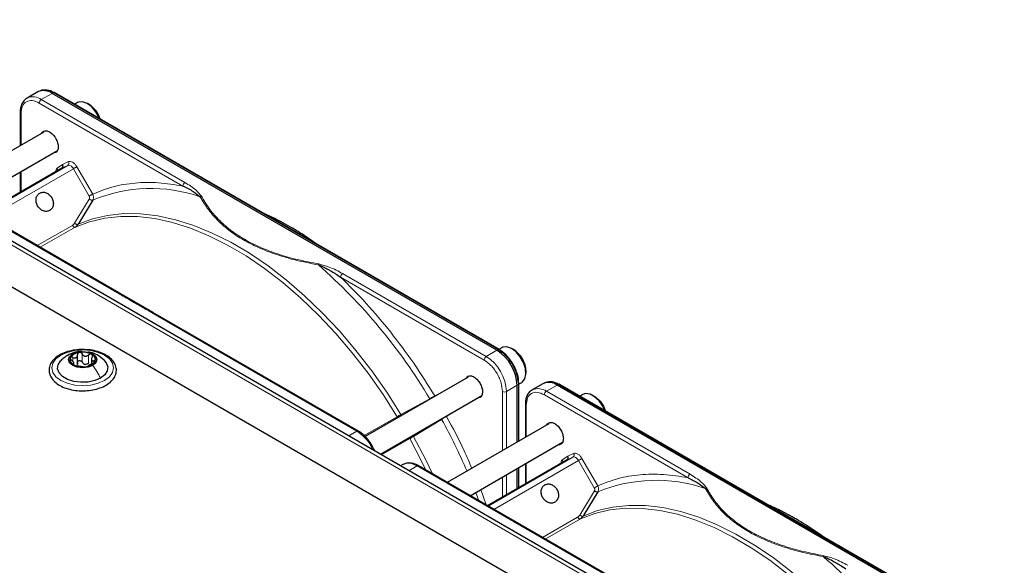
# Paper-space layout 'Blatt2' of a CAD drawing. Header units: millimetres. Extents: x 5 to 418, y 2 to 292.
# Tile 98 of 100: x 319 to 348, y 235 to 251. Entities that reach past the tile are written whole.
import ezdxf

# ---------------------------------------------------------------- set-up
doc = ezdxf.new("R2010")
doc.units = ezdxf.units.MM

psp = doc.layouts.new('Blatt2')

# ---------------------------------------------------------------- linework, layer by layer
at = {"color": 7, "linetype": 'Continuous', "lineweight": 25}
for p, q in [((342.801, 228.815), (285.054, 262.152)), ((343.969, 229.478), (287.872, 261.862)), ((319.452, 248.424), (319.138, 248.243)), ((319.524, 248.457), (319.478, 248.437)), ((332.909, 240.913), (319.933, 248.404)), ((319.138, 248.243), (319.152, 248.25)), ((332.844, 240.892), (319.868, 248.382)), ((320.612, 248.111), (320.526, 248.061)), ((318.941, 247.827), (318.941, 246.858)), ((320.951, 248.055), (320.904, 248.082)), ((319.63, 247.255), (316.665, 245.544)), ((317.332, 245.159), (320.026, 246.714)), ((320.158, 246.204), (317.839, 244.866)), ((321.815, 242.571), (315.825, 246.029)), ((318.941, 246.088), (318.941, 245.502)), ((321.057, 245.271), (320.647, 244.6)), ((322.817, 241.992), (321.809, 242.574)), ((328.801, 238.538), (322.811, 241.996)), ((332.987, 240.968), (332.901, 240.918)), ((333.326, 240.911), (333.279, 240.939)), ((320.61, 240.497), (320.61, 240.76)), ((321.019, 240.656), (321.019, 240.493)), ((320.506, 240.469), (320.506, 240.536)), ((332.004, 240.111), (329.002, 238.378)), ((333.691, 240.224), (333.691, 240.279)), ((333.433, 238.215), (333.433, 239.871)), ((333.482, 239.918), (333.476, 240.013)), ((333.484, 238.244), (333.484, 239.917)), ((333.489, 239.91), (333.57, 239.957)), ((334.183, 239.919), (333.869, 239.738)), ((334.255, 239.953), (334.21, 239.933)), ((347.575, 232.388), (334.6, 239.878)), ((347.64, 232.409), (334.665, 239.899)), ((329.443, 237.864), (332.4, 239.57)), ((333.869, 239.738), (333.884, 239.746)), ((335.344, 239.607), (335.258, 239.557)), ((335.683, 239.551), (335.636, 239.578)), ((333.672, 239.323), (333.672, 238.353)), ((334.361, 238.751), (331.396, 237.039)), ((332.063, 236.654), (334.757, 238.21)), ((330.098, 237.561), (330.033, 237.523)), ((336.546, 234.066), (330.556, 237.524)), ((334.889, 237.7), (332.571, 236.361)), ((333.672, 237.583), (333.672, 236.997)), ((333.433, 236.859), (333.433, 237.445)), ((333.484, 236.888), (333.484, 237.475)), ((335.788, 236.767), (335.379, 236.096))]:
    psp.add_line(p, q, dxfattribs=at)
at = {"color": 7, "linetype": 'Continuous', "lineweight": 18}
for p, q in [((343.803, 229.461), (287.705, 261.846)), ((319.868, 248.382), (319.911, 248.403)), ((319.911, 248.403), (332.887, 240.912)), ((319.555, 248.201), (319.868, 248.382)), ((323.744, 245.783), (319.555, 248.201)), ((323.685, 245.681), (319.496, 248.099)), ((318.965, 247.793), (318.965, 246.872)), ((320.175, 246.31), (320.349, 246.391)), ((317.856, 244.856), (320.329, 246.283)), ((320.491, 246.185), (318.023, 244.76)), ((318.965, 246.102), (318.965, 245.516)), ((320.019, 246.2), (320.175, 246.31)), ((320.329, 246.283), (320.158, 246.204)), ((320.952, 245.387), (320.491, 246.185)), ((320.592, 246.243), (321.053, 245.445)), ((315.784, 246.024), (321.773, 242.567)), ((320.524, 244.594), (320.955, 245.3)), ((319.439, 243.942), (320.463, 244.534)), ((320.544, 244.484), (319.522, 243.894)), ((320.647, 244.6), (320.626, 244.565)), ((332.471, 240.609), (328.282, 243.027)), ((332.53, 240.711), (328.341, 243.129)), ((322.77, 241.991), (328.759, 238.534)), ((320.475, 240.567), (320.475, 240.684)), ((320.751, 240.546), (320.751, 240.784)), ((320.935, 240.517), (320.935, 240.755)), ((332.844, 240.892), (332.53, 240.711)), ((332.887, 240.912), (332.844, 240.892)), ((320.487, 240.474), (320.487, 240.496)), ((321.088, 240.528), (321.088, 240.589)), ((333.119, 239.69), (333.433, 239.871)), ((333.433, 239.871), (333.472, 239.898)), ((333.467, 239.994), (333.472, 239.898)), ((333.472, 239.898), (333.472, 238.238)), ((334.286, 239.697), (334.6, 239.878)), ((334.6, 239.878), (334.643, 239.899)), ((334.643, 239.899), (347.618, 232.408)), ((331.029, 239.564), (331.157, 239.623)), ((333.001, 237.966), (333.001, 239.69)), ((333.119, 238.034), (333.119, 239.69)), ((338.416, 237.177), (334.227, 239.595)), ((338.475, 237.279), (334.286, 239.697)), ((330.045, 239.02), (330.883, 239.48)), ((333.697, 239.289), (333.697, 238.367)), ((328.975, 238.404), (329.934, 238.957)), ((331.493, 239.047), (331.376, 238.964)), ((331.23, 238.878), (330.413, 238.383)), ((328.759, 238.534), (328.521, 238.396)), ((330.303, 238.318), (329.479, 237.843)), ((332.588, 236.351), (335.06, 237.779)), ((334.75, 237.696), (334.906, 237.806)), ((335.06, 237.779), (334.889, 237.7)), ((334.906, 237.806), (335.08, 237.886)), ((330.277, 237.382), (330.515, 237.52)), ((330.515, 237.52), (336.504, 234.063)), ((335.223, 237.68), (332.754, 236.255)), ((333.697, 237.598), (333.697, 237.011)), ((335.683, 236.882), (335.223, 237.68)), ((335.323, 237.738), (335.784, 236.941)), ((333.001, 236.61), (333.001, 237.196)), ((333.119, 236.678), (333.119, 237.264)), ((333.472, 237.468), (333.472, 236.882)), ((332.316, 236.508), (332.225, 236.748)), ((332.372, 236.833), (332.532, 236.384)), ((335.256, 236.09), (335.687, 236.796)), ((335.379, 236.096), (335.357, 236.06)), ((334.17, 235.438), (335.195, 236.029)), ((335.276, 235.98), (334.254, 235.39))]:
    psp.add_line(p, q, dxfattribs=at)
at = {"color": 7, "linetype": 'Continuous', "lineweight": 25, "flags": 128}
for points in [[(321.262, 247.637), (321.244, 247.68), (321.149, 247.847), (321.028, 247.988), (320.894, 248.088), (320.761, 248.135), (320.643, 248.125), (320.612, 248.111)], [(333.57, 239.957), (333.589, 239.969), (333.66, 240.061), (333.69, 240.197), (333.676, 240.361), (333.618, 240.536), (333.524, 240.704), (333.403, 240.845), (333.268, 240.944), (333.135, 240.992), (333.017, 240.982), (332.987, 240.968)], [(321.054, 240.451), (320.921, 240.399), (320.763, 240.381), (320.605, 240.399), (320.471, 240.451), (320.382, 240.528), (320.35, 240.619), (320.382, 240.71), (320.471, 240.788)], [(320.471, 240.788), (320.605, 240.839), (320.763, 240.857), (320.921, 240.839), (321.054, 240.788), (321.144, 240.71), (321.175, 240.619), (321.144, 240.528), (321.054, 240.451)], [(321.281, 240.082), (321.114, 240.009), (320.919, 239.967), (320.71, 239.959), (320.506, 239.984), (320.323, 240.042), (320.176, 240.127), (320.076, 240.233), (320.031, 240.351), (320.046, 240.471), (320.119, 240.584), (320.124, 240.589)], [(321.393, 240.598), (321.45, 240.529), (321.494, 240.411), (321.479, 240.291), (321.406, 240.178), (321.281, 240.082)], [(333.484, 239.918), (333.484, 239.918), (333.484, 239.917)], [(335.823, 239.418), (335.693, 239.54), (335.558, 239.614), (335.43, 239.633), (335.344, 239.607)], [(335.683, 239.551), (335.727, 239.522), (335.849, 239.409)], [(335.993, 239.133), (335.932, 239.261), (335.823, 239.418)], [(335.849, 239.409), (335.95, 239.262), (336.012, 239.122)]]:
    psp.add_lwpolyline(points, dxfattribs=at)
at = {"color": 7, "linetype": 'Continuous', "lineweight": 18, "flags": 128}
for points in [[(320.491, 246.185), (320.474, 246.211), (320.454, 246.235), (320.433, 246.255), (320.411, 246.271), (320.389, 246.282), (320.367, 246.288), (320.347, 246.288), (320.329, 246.283)], [(320.491, 246.185), (320.504, 246.192), (320.517, 246.199), (320.531, 246.208), (320.545, 246.216), (320.559, 246.224), (320.571, 246.231), (320.583, 246.237), (320.592, 246.243)], [(329.934, 238.957), (329.523, 239.603), (329.085, 240.225), (328.624, 240.82), (328.142, 241.385), (327.643, 241.916), (327.128, 242.41), (326.602, 242.864), (326.068, 243.276), (325.528, 243.642), (324.986, 243.961), (324.445, 244.231), (323.909, 244.45), (323.38, 244.616), (322.863, 244.729), (322.359, 244.789), (321.873, 244.794), (321.406, 244.744), (320.962, 244.641), (320.544, 244.484)], [(320.626, 244.565), (321.045, 244.722), (321.49, 244.826), (321.958, 244.875), (322.446, 244.87), (322.952, 244.811), (323.471, 244.697), (324.001, 244.53), (324.539, 244.311), (325.081, 244.04), (325.625, 243.72), (326.167, 243.353), (326.703, 242.94), (327.231, 242.484), (327.747, 241.988), (328.248, 241.455), (328.731, 240.889), (329.193, 240.292), (329.632, 239.668), (330.045, 239.02)], [(321.399, 240.014), (321.213, 239.931), (320.996, 239.879), (320.763, 239.861), (320.53, 239.879), (320.313, 239.931), (320.126, 240.014), (319.983, 240.121), (319.893, 240.247), (319.863, 240.381), (319.893, 240.516), (319.983, 240.641), (320.126, 240.748), (320.313, 240.831), (320.53, 240.883), (320.763, 240.901), (320.996, 240.883), (321.213, 240.831), (321.399, 240.748), (321.542, 240.641), (321.632, 240.516), (321.663, 240.381), (321.632, 240.247), (321.542, 240.121), (321.399, 240.014)], [(330.413, 238.383), (330.767, 237.702), (330.963, 237.29)], [(330.771, 237.4), (330.656, 237.64), (330.303, 238.318)], [(335.223, 237.68), (335.205, 237.707), (335.186, 237.73), (335.165, 237.751), (335.142, 237.767), (335.12, 237.778), (335.099, 237.783), (335.078, 237.784), (335.06, 237.779)], [(335.223, 237.68), (335.235, 237.687), (335.248, 237.695), (335.262, 237.703), (335.277, 237.711), (335.29, 237.719), (335.303, 237.727), (335.314, 237.733), (335.323, 237.738)], [(335.357, 236.06), (335.777, 236.218), (336.222, 236.321), (336.69, 236.371), (337.178, 236.366), (337.683, 236.307), (338.202, 236.193), (338.732, 236.026), (339.27, 235.807), (339.813, 235.536), (340.356, 235.216), (340.898, 234.848), (341.434, 234.436), (341.962, 233.98), (342.478, 233.484), (342.979, 232.951), (343.462, 232.384), (343.925, 231.787), (344.364, 231.163), (344.776, 230.516)], [(344.665, 230.453), (344.254, 231.098), (343.817, 231.72), (343.356, 232.316), (342.874, 232.88), (342.374, 233.412), (341.86, 233.906), (341.334, 234.36), (340.799, 234.772), (340.259, 235.138), (339.717, 235.457), (339.176, 235.727), (338.64, 235.945), (338.112, 236.112), (337.594, 236.225), (337.09, 236.284), (336.604, 236.289), (336.137, 236.24), (335.694, 236.137), (335.276, 235.98)]]:
    psp.add_lwpolyline(points, dxfattribs=at)
at = {"color": 7, "linetype": 'Continuous', "lineweight": 25}
for centre, radius, start, end in [((319.624, 248.042), 0.419, 54.3824, 114.3071), ((319.665, 248.052), 0.429, 54.844, 109.1737), ((319.923, 248.383), 0.0233, 64.1059, 120.3461), ((320.53, 247.391), 0.786, 17.3945, 57.6066), ((320.556, 240.62), 0.165, 160.539, 249.2579), ((320.686, 240.487), 0.342, 93.4335, 146.5611), ((320.763, 240.261), 0.576, 62.6428, 99.7711), ((320.969, 240.618), 0.165, 340.539, 69.2579), ((332.153, 239.813), 1.281, 2.6055, 57.3945), ((332.186, 239.827), 1.291, 7.4229, 57.1417), ((332.896, 240.894), 0.0234, 357.4371, 55.9531), ((332.925, 240.258), 0.766, 1.5206, 58.474), ((320.762, 240.977), 0.576, 242.6428, 279.7711), ((320.865, 240.692), 0.211, 254.2708, 268.1431), ((320.839, 240.752), 0.342, 273.4335, 326.5611), ((334.355, 239.537), 0.419, 54.3824, 114.3071), ((334.396, 239.548), 0.429, 54.844, 109.1737), ((334.654, 239.879), 0.0233, 64.1059, 120.3461)]:
    psp.add_arc(centre, radius, start, end, dxfattribs=at)
at = {"color": 7, "linetype": 'Continuous', "lineweight": 18}
for centre, radius, start, end in [((319.308, 247.854), 0.426, 54.6299, 111.5164), ((319.624, 248.093), 0.128, 122.6055, 177.3945), ((320.282, 246.347), 0.0796, 306.4137, 32.9981), ((319.945, 246.152), 0.088, 345.8273, 33.1487), ((322.753, 241.16), 4.448, 71.1411, 112.4176), ((323.813, 245.675), 0.128, 122.6055, 177.3945), ((316.977, 231.204), 16.182, 30.76, 48.7978), ((328.41, 243.021), 0.128, 122.6055, 177.3945), ((332.599, 240.603), 0.128, 122.6055, 177.3945), ((331.84, 239.632), 1.281, 2.6055, 57.3945), ((332.898, 240.892), 0.0233, 64.1059, 120.3461), ((333.461, 239.918), 0.0233, 299.6454, 355.8931), ((334.04, 239.35), 0.426, 54.6299, 111.5164), ((333.06, 239.804), 0.128, 242.6097, 297.3903), ((334.355, 239.589), 0.128, 122.6055, 177.3945), ((315.87, 230.399), 17.545, 23.4132, 28.8997), ((335.013, 237.843), 0.0796, 306.4137, 32.9981), ((334.677, 237.648), 0.088, 345.8273, 33.1487), ((338.544, 237.171), 0.128, 122.6055, 177.3945), ((337.484, 232.655), 4.448, 71.1411, 112.4176), ((331.709, 222.7), 16.182, 30.76, 48.7978)]:
    psp.add_arc(centre, radius, start, end, dxfattribs=at)
at = {"color": 7, "linetype": 'Continuous', "lineweight": 25}
for points, knots in [([(319.157, 248.247), (319.132, 248.235), (319.07, 248.203), (319.001, 248.11), (318.956, 247.989), (318.938, 247.892), (318.942, 247.835), (318.943, 247.826)], [0, 0, 0, 0, 0.178354, 0.449158, 0.712581, 0.953986, 1, 1, 1, 1]), ([(319.567, 247.219), (319.582, 247.241), (319.613, 247.287), (319.697, 247.301), (319.796, 247.267), (319.896, 247.186), (319.98, 247.073), (320.038, 246.942), (320.046, 246.861), (320.05, 246.82)], [0, 0, 0, 0, 0.1324673, 0.2770561, 0.4216448, 0.5662336, 0.7108224, 0.8554112, 1, 1, 1, 1]), ([(320.05, 246.82), (320.046, 246.784), (320.038, 246.712), (319.982, 246.647), (319.927, 246.643), (319.9, 246.641)], [0, 0, 0, 0, 0.342828, 0.685656, 1, 1, 1, 1]), ([(320.158, 246.204), (320.164, 246.208), (320.176, 246.217), (320.185, 246.237), (320.189, 246.257), (320.188, 246.274), (320.184, 246.292), (320.178, 246.304), (320.175, 246.31)], [0, 0, 0, 0, 0.1984979, 0.4308223, 0.560297, 0.6983202, 0.8448891, 1, 1, 1, 1]), ([(323.685, 245.681), (323.789, 245.631), (323.979, 245.539), (324.125, 245.422), (324.191, 245.369)], [0, 0, 0, 0, 0.546487, 1, 1, 1, 1]), ([(327.602, 243.976), (327.489, 244.057), (327.23, 244.241), (326.88, 244.454), (326.475, 244.677), (326.205, 244.817), (326.026, 244.888), (326.014, 244.893)], [0, 0, 0, 0, 0.214934, 0.492733, 0.659988, 0.977552, 1, 1, 1, 1]), ([(320.544, 244.484), (320.56, 244.495), (320.592, 244.516), (320.615, 244.548), (320.626, 244.565)], [0, 0, 0, 0, 0.499991, 1, 1, 1, 1]), ([(327.637, 243.379), (327.669, 243.368), (327.734, 243.344), (327.837, 243.295), (327.943, 243.237), (328.047, 243.178), (328.16, 243.11), (328.234, 243.059), (328.282, 243.027)], [0, 0, 0, 0, 0.131707, 0.266427, 0.45503, 0.620819, 0.756483, 1, 1, 1, 1]), ([(320.838, 240.91), (320.793, 240.913), (320.673, 240.92), (320.478, 240.895), (320.267, 240.842), (320.081, 240.758), (319.93, 240.648), (319.825, 240.516), (319.774, 240.37), (319.781, 240.222), (319.841, 240.085), (319.946, 239.964), (320.094, 239.861), (320.279, 239.78), (320.491, 239.729), (320.652, 239.707), (320.738, 239.711), (320.747, 239.712)], [0, 0, 0, 0, 0.043178, 0.116961, 0.19094, 0.26533, 0.340301, 0.415461, 0.48884, 0.558844, 0.627333, 0.696902, 0.76915, 0.842962, 0.916921, 0.990714, 1, 1, 1, 1]), ([(320.324, 240.745), (320.29, 240.723), (320.217, 240.678), (320.155, 240.618), (320.122, 240.587)], [0, 0, 0, 0, 0.473586, 1, 1, 1, 1]), ([(320.74, 240.854), (320.723, 240.856), (320.646, 240.866), (320.5, 240.828), (320.383, 240.773), (320.322, 240.744)], [0, 0, 0, 0, 0.114409, 0.534763, 1, 1, 1, 1]), ([(320.4, 240.675), (320.399, 240.67), (320.396, 240.659), (320.404, 240.639), (320.417, 240.62), (320.431, 240.608), (320.437, 240.603)], [0, 0, 0, 0, 0.249857, 0.499466, 0.749011, 1, 1, 1, 1]), ([(320.475, 240.684), (320.467, 240.687), (320.451, 240.693), (320.429, 240.694), (320.41, 240.689), (320.404, 240.68), (320.4, 240.675)], [0, 0, 0, 0, 0.249807, 0.500055, 0.750309, 1, 1, 1, 1]), ([(320.475, 240.684), (320.492, 240.678), (320.518, 240.669), (320.55, 240.671), (320.572, 240.679), (320.59, 240.694), (320.607, 240.72), (320.609, 240.745), (320.61, 240.762)], [0, 0, 0, 0, 0.2491679, 0.3743031, 0.4989033, 0.6239875, 0.7497462, 1, 1, 1, 1]), ([(320.666, 240.828), (320.657, 240.826), (320.641, 240.822), (320.623, 240.806), (320.611, 240.785), (320.611, 240.77), (320.61, 240.762)], [0, 0, 0, 0, 0.250033, 0.499632, 0.749228, 1, 1, 1, 1]), ([(320.751, 240.784), (320.747, 240.791), (320.738, 240.805), (320.717, 240.82), (320.692, 240.83), (320.674, 240.829), (320.666, 240.828)], [0, 0, 0, 0, 0.2498147, 0.4999078, 0.7501201, 1, 1, 1, 1]), ([(320.747, 239.712), (320.814, 239.713), (320.956, 239.715), (321.166, 239.757), (321.365, 239.827), (321.533, 239.926), (321.66, 240.048), (321.736, 240.189), (321.754, 240.339), (321.717, 240.482), (321.632, 240.609), (321.531, 240.697), (321.46, 240.741), (321.441, 240.753)], [0, 0, 0, 0, 0.0866794, 0.1860201, 0.2857737, 0.3862316, 0.4874251, 0.5875941, 0.6837558, 0.7762888, 0.8686662, 0.9642393, 1, 1, 1, 1]), ([(320.751, 240.784), (320.761, 240.769), (320.775, 240.747), (320.806, 240.727), (320.832, 240.719), (320.86, 240.719), (320.897, 240.728), (320.92, 240.744), (320.935, 240.755)], [0, 0, 0, 0, 0.249199, 0.374336, 0.49893, 0.624007, 0.749759, 1, 1, 1, 1]), ([(321.441, 240.753), (321.41, 240.769), (321.323, 240.816), (321.153, 240.872), (320.977, 240.908), (320.869, 240.91), (320.838, 240.91)], [0, 0, 0, 0, 0.180167, 0.52014, 0.85956, 1, 1, 1, 1]), ([(321.398, 240.593), (321.328, 240.651), (321.208, 240.751), (321.042, 240.829), (320.954, 240.835), (320.932, 240.836)], [0, 0, 0, 0, 0.507466, 0.877443, 1, 1, 1, 1]), ([(321.028, 240.772), (321.021, 240.775), (321.007, 240.781), (320.982, 240.779), (320.957, 240.771), (320.943, 240.76), (320.935, 240.755)], [0, 0, 0, 0, 0.249991, 0.499611, 0.749127, 1, 1, 1, 1]), ([(321.039, 240.696), (321.031, 240.68), (321.02, 240.657), (321.018, 240.628), (321.022, 240.609), (321.033, 240.596), (321.053, 240.586), (321.074, 240.588), (321.088, 240.589)], [0, 0, 0, 0, 0.249201, 0.3743378, 0.4989316, 0.6240084, 0.74976, 1, 1, 1, 1]), ([(321.039, 240.696), (321.042, 240.703), (321.049, 240.717), (321.051, 240.739), (321.045, 240.759), (321.033, 240.768), (321.028, 240.772)], [0, 0, 0, 0, 0.249852, 0.499902, 0.750115, 1, 1, 1, 1]), ([(333.316, 240.484), (333.278, 240.544), (333.225, 240.627), (333.134, 240.733), (333.053, 240.812), (332.972, 240.876), (332.924, 240.902), (332.909, 240.911)], [0, 0, 0, 0, 0.332055, 0.465031, 0.682019, 0.901125, 1, 1, 1, 1]), ([(332.919, 240.89), (332.988, 240.842), (333.095, 240.767), (333.223, 240.614), (333.311, 240.481), (333.382, 240.339), (333.441, 240.181), (333.451, 240.08), (333.456, 240.024)], [0, 0, 0, 0, 0.260513, 0.400752, 0.543967, 0.687182, 0.82742, 1, 1, 1, 1]), ([(320.487, 240.496), (320.494, 240.498), (320.505, 240.501), (320.507, 240.515), (320.503, 240.529), (320.492, 240.546), (320.473, 240.572), (320.451, 240.59), (320.437, 240.603)], [0, 0, 0, 0, 0.249201, 0.374338, 0.498932, 0.624008, 0.74976, 1, 1, 1, 1]), ([(320.487, 240.496), (320.483, 240.495), (320.476, 240.494), (320.475, 240.487), (320.481, 240.477), (320.492, 240.47), (320.497, 240.466)], [0, 0, 0, 0, 0.2498519, 0.4999015, 0.7501147, 1, 1, 1, 1]), ([(320.497, 240.466), (320.504, 240.463), (320.518, 240.455), (320.544, 240.447), (320.569, 240.44), (320.583, 240.438), (320.59, 240.437)], [0, 0, 0, 0, 0.249991, 0.499611, 0.749127, 1, 1, 1, 1]), ([(320.61, 240.524), (320.61, 240.511), (320.609, 240.485), (320.595, 240.465), (320.588, 240.455)], [0, 0, 0, 0, 0.50155, 1, 1, 1, 1]), ([(320.774, 240.408), (320.765, 240.409), (320.75, 240.412), (320.719, 240.415), (320.693, 240.419), (320.665, 240.424), (320.628, 240.43), (320.605, 240.434), (320.59, 240.437)], [0, 0, 0, 0, 0.249199, 0.374336, 0.49893, 0.624007, 0.749759, 1, 1, 1, 1]), ([(320.61, 240.524), (320.611, 240.532), (320.611, 240.547), (320.623, 240.568), (320.641, 240.583), (320.665, 240.592), (320.692, 240.591), (320.717, 240.582), (320.738, 240.567), (320.747, 240.553), (320.751, 240.546)], [0, 0, 0, 0, 0.125193, 0.249438, 0.374279, 0.499024, 0.623869, 0.749369, 0.87443, 1, 1, 1, 1]), ([(320.808, 240.489), (320.796, 240.496), (320.772, 240.51), (320.758, 240.534), (320.751, 240.546)], [0, 0, 0, 0, 0.498457, 1, 1, 1, 1]), ([(320.774, 240.408), (320.779, 240.407), (320.787, 240.406), (320.808, 240.406), (320.834, 240.407), (320.851, 240.409), (320.86, 240.41)], [0, 0, 0, 0, 0.249815, 0.499908, 0.75012, 1, 1, 1, 1]), ([(320.935, 240.517), (320.924, 240.508), (320.901, 240.491), (320.873, 240.485), (320.858, 240.482)], [0, 0, 0, 0, 0.501552, 1, 1, 1, 1]), ([(320.86, 240.41), (320.868, 240.412), (320.884, 240.415), (320.903, 240.42), (320.914, 240.426), (320.915, 240.429), (320.915, 240.43)], [0, 0, 0, 0, 0.250033, 0.499632, 0.749228, 1, 1, 1, 1]), ([(321.05, 240.508), (321.033, 240.5), (321.008, 240.489), (320.975, 240.472), (320.953, 240.459), (320.935, 240.449), (320.918, 240.438), (320.917, 240.433), (320.915, 240.43)], [0, 0, 0, 0, 0.249168, 0.374303, 0.498903, 0.623987, 0.749746, 1, 1, 1, 1]), ([(321.05, 240.508), (321.058, 240.511), (321.074, 240.518), (321.096, 240.532), (321.115, 240.548), (321.122, 240.558), (321.125, 240.563)], [0, 0, 0, 0, 0.249807, 0.500055, 0.750309, 1, 1, 1, 1]), ([(321.125, 240.563), (321.126, 240.568), (321.129, 240.577), (321.122, 240.587), (321.108, 240.591), (321.095, 240.59), (321.088, 240.589)], [0, 0, 0, 0, 0.249857, 0.499466, 0.749011, 1, 1, 1, 1]), ([(333.476, 240.013), (333.476, 240.021), (333.474, 240.069), (333.453, 240.156), (333.417, 240.275), (333.371, 240.384), (333.332, 240.454), (333.316, 240.484)], [0, 0, 0, 0, 0.057456, 0.318799, 0.541248, 0.806265, 1, 1, 1, 1]), ([(331.941, 240.075), (331.956, 240.097), (331.987, 240.144), (332.072, 240.157), (332.17, 240.123), (332.27, 240.043), (332.354, 239.929), (332.413, 239.798), (332.42, 239.717), (332.424, 239.677)], [0, 0, 0, 0, 0.132467, 0.277056, 0.421645, 0.566234, 0.710822, 0.855411, 1, 1, 1, 1]), ([(332.424, 239.677), (332.42, 239.641), (332.412, 239.569), (332.357, 239.504), (332.301, 239.5), (332.274, 239.498)], [0, 0, 0, 0, 0.342828, 0.685656, 1, 1, 1, 1]), ([(333.888, 239.743), (333.864, 239.73), (333.801, 239.699), (333.732, 239.606), (333.687, 239.484), (333.67, 239.387), (333.674, 239.331), (333.674, 239.322)], [0, 0, 0, 0, 0.178354, 0.449158, 0.712581, 0.953986, 1, 1, 1, 1]), ([(334.298, 238.715), (334.313, 238.737), (334.344, 238.783), (334.429, 238.796), (334.527, 238.762), (334.627, 238.682), (334.711, 238.569), (334.77, 238.437), (334.777, 238.356), (334.781, 238.316)], [0, 0, 0, 0, 0.132467, 0.277056, 0.421645, 0.566234, 0.710822, 0.855411, 1, 1, 1, 1]), ([(329.206, 238.111), (329.168, 238.171), (329.115, 238.255), (329.023, 238.361), (328.941, 238.44), (328.862, 238.503), (328.814, 238.528), (328.8, 238.535)], [0, 0, 0, 0, 0.3356793, 0.470244, 0.6900028, 0.9121966, 1, 1, 1, 1]), ([(329.279, 237.96), (329.269, 237.985), (329.248, 238.036), (329.221, 238.086), (329.206, 238.111)], [0, 0, 0, 0, 0.475445, 1, 1, 1, 1]), ([(334.781, 238.316), (334.777, 238.28), (334.769, 238.208), (334.714, 238.143), (334.658, 238.139), (334.631, 238.137)], [0, 0, 0, 0, 0.342828, 0.685656, 1, 1, 1, 1]), ([(334.889, 237.7), (334.895, 237.704), (334.907, 237.713), (334.917, 237.733), (334.92, 237.752), (334.92, 237.77), (334.915, 237.788), (334.91, 237.8), (334.906, 237.806)], [0, 0, 0, 0, 0.198498, 0.430822, 0.560297, 0.69832, 0.844889, 1, 1, 1, 1]), ([(330.556, 237.522), (330.534, 237.535), (330.475, 237.569), (330.376, 237.601), (330.262, 237.611), (330.17, 237.6), (330.125, 237.571), (330.112, 237.563)], [0, 0, 0, 0, 0.1457725, 0.3860372, 0.6335768, 0.8929443, 1, 1, 1, 1]), ([(338.416, 237.177), (338.52, 237.127), (338.711, 237.035), (338.856, 236.918), (338.922, 236.864)], [0, 0, 0, 0, 0.546487, 1, 1, 1, 1]), ([(342.358, 235.458), (342.203, 235.566), (341.881, 235.791), (341.388, 236.078), (341.01, 236.277), (340.804, 236.362), (340.764, 236.378)], [0, 0, 0, 0, 0.2925589, 0.6089959, 0.9255328, 1, 1, 1, 1]), ([(335.276, 235.98), (335.292, 235.991), (335.323, 236.012), (335.346, 236.044), (335.357, 236.06)], [0, 0, 0, 0, 0.499991, 1, 1, 1, 1]), ([(342.368, 234.875), (342.4, 234.863), (342.465, 234.84), (342.568, 234.79), (342.675, 234.733), (342.778, 234.674), (342.891, 234.605), (342.966, 234.555), (343.014, 234.523)], [0, 0, 0, 0, 0.131707, 0.266427, 0.45503, 0.620819, 0.756483, 1, 1, 1, 1])]:
    psp.add_open_spline(points, degree=3, knots=knots, dxfattribs=at)
at = {"color": 7, "linetype": 'Continuous', "lineweight": 18}
for points, knots in [([(319.496, 248.099), (319.426, 248.13), (319.287, 248.192), (319.112, 248.152), (318.989, 248.02), (318.973, 247.869), (318.965, 247.793)], [0, 0, 0, 0, 0.25, 0.5, 0.75, 1, 1, 1, 1]), ([(318.965, 247.793), (318.958, 247.798), (318.945, 247.808), (318.943, 247.82), (318.941, 247.826)], [0, 0, 0, 0, 0.516427, 1, 1, 1, 1]), ([(320.349, 246.391), (320.366, 246.395), (320.403, 246.404), (320.472, 246.377), (320.54, 246.321), (320.575, 246.268), (320.592, 246.243)], [0, 0, 0, 0, 0.240773, 0.5, 0.759227, 1, 1, 1, 1]), ([(319.978, 246.111), (319.979, 246.127), (319.983, 246.167), (320.005, 246.188), (320.019, 246.2)], [0, 0, 0, 0, 0.402467, 1, 1, 1, 1]), ([(321.053, 245.445), (321.247, 245.522), (321.637, 245.678), (322.284, 245.781), (322.965, 245.797), (323.445, 245.72), (323.685, 245.681)], [0, 0, 0, 0, 0.249327, 0.5, 0.750673, 1, 1, 1, 1]), ([(324.227, 245.383), (324.179, 245.442), (324.057, 245.59), (323.861, 245.711), (323.744, 245.783)], [0, 0, 0, 0, 0.39819, 1, 1, 1, 1]), ([(320.955, 245.3), (320.958, 245.307), (320.964, 245.319), (320.966, 245.342), (320.963, 245.365), (320.956, 245.38), (320.952, 245.387)], [0, 0, 0, 0, 0.248974, 0.501635, 0.750749, 1, 1, 1, 1]), ([(321.057, 245.271), (321.062, 245.282), (321.074, 245.305), (321.079, 245.348), (321.075, 245.397), (321.06, 245.428), (321.053, 245.445)], [0, 0, 0, 0, 0.219499, 0.459352, 0.719529, 1, 1, 1, 1]), ([(324.191, 245.369), (324.196, 245.372), (324.208, 245.378), (324.221, 245.381), (324.227, 245.383)], [0, 0, 0, 0, 0.483164, 1, 1, 1, 1]), ([(324.191, 245.369), (324.268, 245.238), (324.415, 244.991), (324.713, 244.653), (325.053, 244.361), (325.442, 244.105), (325.886, 243.88), (326.394, 243.683), (326.978, 243.51), (327.41, 243.425), (327.637, 243.379)], [0, 0, 0, 0, 0.140701, 0.267721, 0.384941, 0.499776, 0.614572, 0.731748, 0.859012, 1, 1, 1, 1]), ([(327.648, 243.408), (327.442, 243.448), (327.042, 243.525), (326.472, 243.687), (325.946, 243.884), (325.465, 244.123), (325.051, 244.4), (324.71, 244.704), (324.43, 245.033), (324.296, 245.264), (324.227, 245.383)], [0, 0, 0, 0, 0.12858, 0.2500863, 0.3751091, 0.4999998, 0.6248906, 0.7499133, 0.8714092, 1, 1, 1, 1]), ([(320.463, 244.534), (320.475, 244.541), (320.499, 244.557), (320.516, 244.582), (320.524, 244.594)], [0, 0, 0, 0, 0.5, 1, 1, 1, 1]), ([(327.637, 243.379), (327.638, 243.385), (327.642, 243.396), (327.646, 243.404), (327.648, 243.408)], [0, 0, 0, 0, 0.499999, 1, 1, 1, 1]), ([(328.341, 243.129), (328.216, 243.197), (328.008, 243.31), (327.75, 243.38), (327.648, 243.408)], [0, 0, 0, 0, 0.6006548, 1, 1, 1, 1]), ([(328.282, 243.027), (328.534, 242.777), (329.038, 242.274), (329.751, 241.426), (330.425, 240.525), (330.828, 239.883), (331.029, 239.564)], [0, 0, 0, 0, 0.249257, 0.5, 0.750743, 1, 1, 1, 1]), ([(321.773, 242.567), (321.78, 242.57), (321.795, 242.576), (321.81, 242.576), (321.814, 242.571), (321.814, 242.571)], [0, 0, 0, 0, 0.499627, 0.999253, 1, 1, 1, 1]), ([(321.773, 242.567), (321.882, 242.504), (322.048, 242.408), (322.272, 242.279), (322.495, 242.15), (322.661, 242.054), (322.77, 241.991)], [0, 0, 0, 0, 0.328002, 0.499943, 0.671978, 1, 1, 1, 1]), ([(322.811, 241.995), (322.805, 241.998), (322.793, 242.002), (322.778, 241.995), (322.77, 241.991)], [0, 0, 0, 0, 0.498808, 1, 1, 1, 1]), ([(320.326, 240.741), (320.332, 240.746), (320.372, 240.778), (320.426, 240.783), (320.471, 240.788)], [0, 0, 0, 0, 0.162643, 1, 1, 1, 1]), ([(333.001, 239.69), (332.994, 239.771), (332.984, 239.896), (332.917, 240.077), (332.849, 240.214), (332.764, 240.343), (332.641, 240.49), (332.538, 240.562), (332.471, 240.609)], [0, 0, 0, 0, 0.239457, 0.368361, 0.5, 0.631639, 0.760543, 1, 1, 1, 1]), ([(331.029, 239.564), (331.019, 239.558), (330.999, 239.547), (330.959, 239.524), (330.92, 239.502), (330.895, 239.487), (330.883, 239.48)], [0, 0, 0, 0, 0.283074, 0.544119, 0.783104, 1, 1, 1, 1]), ([(334.227, 239.595), (334.158, 239.626), (334.019, 239.688), (333.843, 239.647), (333.721, 239.516), (333.705, 239.364), (333.697, 239.289)], [0, 0, 0, 0, 0.25, 0.5, 0.75, 1, 1, 1, 1]), ([(333.697, 239.289), (333.69, 239.294), (333.676, 239.303), (333.674, 239.316), (333.673, 239.322)], [0, 0, 0, 0, 0.5164272, 1, 1, 1, 1]), ([(329.934, 238.957), (329.951, 238.967), (329.985, 238.987), (330.025, 239.009), (330.045, 239.02)], [0, 0, 0, 0, 0.495617, 1, 1, 1, 1]), ([(329.957, 238.93), (329.955, 238.931), (329.947, 238.938), (329.94, 238.949), (329.934, 238.957)], [0, 0, 0, 0, 0.180328, 1, 1, 1, 1]), ([(330.063, 238.991), (330.062, 238.992), (330.056, 239), (330.05, 239.011), (330.045, 239.02)], [0, 0, 0, 0, 0.1518539, 1, 1, 1, 1]), ([(331.23, 238.878), (331.242, 238.885), (331.267, 238.9), (331.306, 238.923), (331.346, 238.946), (331.365, 238.958), (331.376, 238.964)], [0, 0, 0, 0, 0.216924, 0.455917, 0.716953, 1, 1, 1, 1]), ([(331.376, 238.964), (331.555, 238.631), (331.823, 238.133), (332.039, 237.621), (332.11, 237.451)], [0, 0, 0, 0, 0.669963, 1, 1, 1, 1]), ([(328.759, 238.534), (328.767, 238.537), (328.782, 238.543), (328.797, 238.542), (328.801, 238.537), (328.801, 238.537)], [0, 0, 0, 0, 0.4834208, 0.9668416, 1, 1, 1, 1]), ([(329.219, 237.993), (329.206, 238.027), (329.152, 238.16), (328.987, 238.369), (328.835, 238.479), (328.759, 238.534)], [0, 0, 0, 0, 0.146557, 0.573279, 1, 1, 1, 1]), ([(330.303, 238.318), (330.298, 238.328), (330.292, 238.339), (330.291, 238.35), (330.29, 238.352)], [0, 0, 0, 0, 0.80906, 1, 1, 1, 1]), ([(330.303, 238.318), (330.32, 238.328), (330.354, 238.348), (330.393, 238.371), (330.413, 238.383)], [0, 0, 0, 0, 0.495823, 1, 1, 1, 1]), ([(330.413, 238.383), (330.408, 238.392), (330.401, 238.403), (330.397, 238.412), (330.396, 238.414)], [0, 0, 0, 0, 0.836939, 1, 1, 1, 1]), ([(335.08, 237.886), (335.098, 237.891), (335.134, 237.9), (335.203, 237.872), (335.271, 237.817), (335.306, 237.764), (335.323, 237.738)], [0, 0, 0, 0, 0.240773, 0.5, 0.759227, 1, 1, 1, 1]), ([(330.515, 237.52), (330.437, 237.556), (330.281, 237.627), (330.159, 237.583), (330.098, 237.561)], [0, 0, 0, 0, 0.500051, 1, 1, 1, 1]), ([(330.557, 237.524), (330.55, 237.526), (330.538, 237.531), (330.523, 237.524), (330.515, 237.52)], [0, 0, 0, 0, 0.4996651, 1, 1, 1, 1]), ([(334.709, 237.607), (334.711, 237.623), (334.714, 237.663), (334.737, 237.684), (334.75, 237.696)], [0, 0, 0, 0, 0.402467, 1, 1, 1, 1]), ([(335.784, 236.941), (335.978, 237.018), (336.368, 237.173), (337.015, 237.277), (337.696, 237.293), (338.177, 237.215), (338.416, 237.177)], [0, 0, 0, 0, 0.249327, 0.5, 0.750673, 1, 1, 1, 1]), ([(338.959, 236.879), (338.91, 236.938), (338.788, 237.086), (338.593, 237.206), (338.475, 237.279)], [0, 0, 0, 0, 0.39819, 1, 1, 1, 1]), ([(335.788, 236.767), (335.794, 236.778), (335.805, 236.801), (335.811, 236.844), (335.806, 236.893), (335.792, 236.924), (335.784, 236.941)], [0, 0, 0, 0, 0.219499, 0.459352, 0.719529, 1, 1, 1, 1]), ([(335.687, 236.796), (335.69, 236.802), (335.696, 236.815), (335.697, 236.838), (335.694, 236.861), (335.687, 236.875), (335.683, 236.882)], [0, 0, 0, 0, 0.248974, 0.501635, 0.750749, 1, 1, 1, 1]), ([(338.922, 236.864), (338.928, 236.868), (338.939, 236.874), (338.952, 236.877), (338.959, 236.879)], [0, 0, 0, 0, 0.483164, 1, 1, 1, 1]), ([(338.922, 236.864), (338.999, 236.734), (339.147, 236.486), (339.444, 236.149), (339.784, 235.857), (340.174, 235.6), (340.618, 235.376), (341.125, 235.178), (341.71, 235.006), (342.141, 234.92), (342.368, 234.875)], [0, 0, 0, 0, 0.140701, 0.267721, 0.384941, 0.499776, 0.614572, 0.731748, 0.859012, 1, 1, 1, 1]), ([(342.379, 234.904), (342.173, 234.944), (341.773, 235.021), (341.204, 235.183), (340.677, 235.38), (340.197, 235.619), (339.783, 235.896), (339.441, 236.2), (339.162, 236.529), (339.028, 236.76), (338.959, 236.879)], [0, 0, 0, 0, 0.12858, 0.2500863, 0.3751091, 0.4999998, 0.6248906, 0.7499133, 0.8714092, 1, 1, 1, 1]), ([(335.195, 236.029), (335.207, 236.037), (335.231, 236.053), (335.247, 236.077), (335.256, 236.09)], [0, 0, 0, 0, 0.5, 1, 1, 1, 1]), ([(342.368, 234.875), (342.37, 234.881), (342.373, 234.892), (342.377, 234.9), (342.379, 234.904)], [0, 0, 0, 0, 0.499999, 1, 1, 1, 1]), ([(343.072, 234.625), (342.947, 234.693), (342.739, 234.805), (342.482, 234.876), (342.379, 234.904)], [0, 0, 0, 0, 0.6006548, 1, 1, 1, 1])]:
    psp.add_open_spline(points, degree=3, knots=knots, dxfattribs=at)
at = {"color": 7, "linetype": 'Continuous', "lineweight": 25}
for points in [[(319.799, 244.968), (319.77, 244.956), (319.712, 244.932), (319.61, 244.951), (319.515, 245.008), (319.442, 245.098), (319.401, 245.207), (319.398, 245.317), (319.433, 245.415), (319.483, 245.453), (319.508, 245.473)], [(319.508, 245.473), (319.537, 245.485), (319.595, 245.508), (319.698, 245.489), (319.792, 245.432), (319.865, 245.342), (319.906, 245.234), (319.909, 245.124), (319.874, 245.026), (319.824, 244.987), (319.799, 244.968)], [(334.531, 236.463), (334.502, 236.451), (334.443, 236.428), (334.341, 236.447), (334.247, 236.504), (334.173, 236.594), (334.132, 236.702), (334.13, 236.812), (334.165, 236.91), (334.214, 236.949), (334.239, 236.968)], [(334.239, 236.968), (334.268, 236.98), (334.327, 237.004), (334.429, 236.985), (334.523, 236.928), (334.597, 236.838), (334.638, 236.729), (334.64, 236.619), (334.605, 236.521), (334.556, 236.483), (334.531, 236.463)]]:
    psp.add_open_spline(points, degree=3, dxfattribs=at)
at = {"color": 7, "linetype": 'Continuous', "lineweight": 18}
for points in [[(321.053, 245.445), (321.046, 245.441), (321.034, 245.434), (321.006, 245.418), (320.977, 245.401), (320.96, 245.392), (320.952, 245.387)], [(321.057, 245.271), (321.05, 245.269), (321.037, 245.265), (321.01, 245.27), (320.981, 245.282), (320.964, 245.294), (320.955, 245.3)], [(320.544, 244.484), (320.538, 244.483), (320.526, 244.48), (320.503, 244.489), (320.481, 244.507), (320.469, 244.525), (320.463, 244.534)], [(320.626, 244.565), (320.619, 244.563), (320.606, 244.559), (320.579, 244.563), (320.55, 244.575), (320.533, 244.588), (320.524, 244.594)], [(321.281, 240.082), (321.249, 240.147), (321.185, 240.279), (321.098, 240.393), (321.054, 240.451)], [(335.784, 236.941), (335.778, 236.937), (335.765, 236.93), (335.738, 236.914), (335.708, 236.897), (335.692, 236.887), (335.683, 236.882)], [(335.788, 236.767), (335.782, 236.765), (335.769, 236.761), (335.741, 236.766), (335.712, 236.777), (335.695, 236.79), (335.687, 236.796)], [(335.357, 236.06), (335.351, 236.058), (335.338, 236.054), (335.31, 236.059), (335.281, 236.071), (335.264, 236.083), (335.256, 236.09)], [(335.276, 235.98), (335.27, 235.978), (335.257, 235.975), (335.235, 235.985), (335.212, 236.003), (335.201, 236.02), (335.195, 236.029)]]:
    psp.add_open_spline(points, degree=3, dxfattribs=at)

doc.saveas('drawing.dxf')
